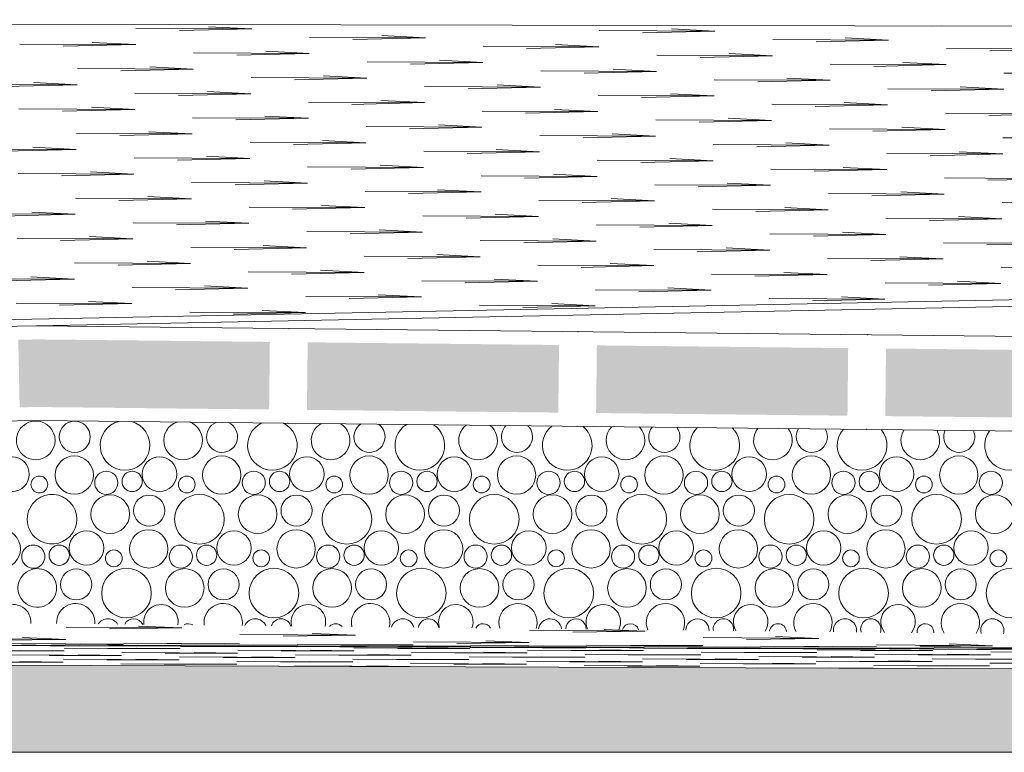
# Model space of a CAD drawing. Header units: millimetres. Extents: x -94601 to -15166, y -300 to 6935.
# Tile 3 of 97: x -92880 to -92151, y -300 to 242. Entities that reach past the tile are written whole.
import ezdxf

# ---------------------------------------------------------------- set-up
doc = ezdxf.new("R2010")
doc.units = ezdxf.units.MM
doc.header["$MEASUREMENT"] = 0
for name, color, linetype in [('Nouveau_Terrain _ Original.Terrain', 7, 'Continuous'), ('Nouveau_VRD _ Voirie 3d.VRD', 7, 'Continuous'), ('VRD _ Voirie 3d.VRD', 7, 'Continuous')]:
    doc.layers.add(name, color=color, linetype=linetype)

# ---------------------------------------------------------------- blocks, each defined once
blk = doc.blocks.new('*X35')
at = {"layer": 'Nouveau_VRD _ Voirie 3d.VRD', "color": 33, "linetype": 'Continuous', "lineweight": 15, "true_color": 0xf48e54}
for centre, radius in [((-92885.29, -94.24), 12.77), ((-92893.25, -149.49), 14.19)]:
    blk.add_circle(centre, radius, dxfattribs=at)
for centre, radius, start, end in [((-92867.76, -69.23), 14.31, 87.54931, 272.45069), ((-92865.08, -101.86), 6.2, 109.41107, 250.58893), ((-92855.71, -127.56), 18.36, 128.49652, 231.50348), ((-92869.54, -155.22), 8.58, 73.76112, 286.23888), ((-92866.64, -178.42), 14.31, 92.00338, 267.99662), ((-92884.18, -203.44), 12.77, 354.55949, 187.73203)]:
    blk.add_arc(centre, radius, start, end, dxfattribs=at)
blk = doc.blocks.new('*X36')
at = {"layer": 'Nouveau_VRD _ Voirie 3d.VRD', "linetype": 'Continuous', "lineweight": 15, "true_color": 0xb5b5b5}
blk.add_hatch(color=253, dxfattribs=at).paths.add_polyline_path([(-92880.67, 5.21), (-92879.67, -44.78), (-92867.14, -44.53), (-92867.14, 5.48)])
blk = doc.blocks.new('Élément de coupe_34')
at = {"layer": 'Nouveau_VRD _ Voirie 3d.VRD', "color": 7, "linetype": 'Continuous', "lineweight": 15}
for p, q in [((-92867.14, 15.48), (-94600.15, -19.18)), ((-92867.14, -54.53), (-94600.15, -89.19))]:
    blk.add_line(p, q, dxfattribs=at)
at = {"layer": 'Nouveau_VRD _ Voirie 3d.VRD', "lineweight": 0}
for name in ['*X36', '*X35']:
    blk.add_blockref(name, (0, 0), dxfattribs=at)
blk = doc.blocks.new('*X48')
at = {"layer": 'Nouveau_VRD _ Voirie 3d.VRD', "color": 33, "linetype": 'Continuous', "lineweight": 15, "true_color": 0xf48e54}
for centre, radius in [((-92838.94, -66.58), 11.51), ((-92839.25, -94.89), 14.19), ((-92776.18, -94.24), 12.77), ((-92730.14, -94.89), 14.19), ((-92667.07, -94.24), 12.77), ((-92621.03, -94.89), 14.19), ((-92557.96, -94.24), 12.77), ((-92511.91, -94.89), 14.19), ((-92448.84, -94.24), 12.77), ((-92402.8, -94.89), 14.19), ((-92339.73, -94.24), 12.77), ((-92293.69, -94.89), 14.19), ((-92230.62, -94.24), 12.77), ((-92184.58, -94.89), 14.19), ((-92815.54, -100.62), 8.58), ((-92796.39, -99.56), 7.52), ((-92706.43, -100.62), 8.58), ((-92687.28, -99.56), 7.52), ((-92597.32, -100.62), 8.58), ((-92578.17, -99.56), 7.52), ((-92488.2, -100.62), 8.58), ((-92469.06, -99.56), 7.52), ((-92379.09, -100.62), 8.58), ((-92359.94, -99.56), 7.52), ((-92269.98, -100.62), 8.58), ((-92250.83, -99.56), 7.52), ((-92160.87, -100.62), 8.58), ((-92755.97, -101.86), 6.2), ((-92646.86, -101.86), 6.2), ((-92537.74, -101.86), 6.2), ((-92428.63, -101.86), 6.2), ((-92319.52, -101.86), 6.2), ((-92210.41, -101.86), 6.2), ((-92746.6, -127.56), 18.36), ((-92637.49, -127.56), 18.36), ((-92528.38, -127.56), 18.36), ((-92419.26, -127.56), 18.36), ((-92310.15, -127.56), 18.36), ((-92201.04, -127.56), 18.36), ((-92812.64, -123.82), 14.31), ((-92783.83, -121.18), 11.51), ((-92703.53, -123.82), 14.31), ((-92674.72, -121.18), 11.51), ((-92594.42, -123.82), 14.31), ((-92565.61, -121.18), 11.51), ((-92485.31, -123.82), 14.31), ((-92456.5, -121.18), 11.51), ((-92376.19, -123.82), 14.31), ((-92347.38, -121.18), 11.51), ((-92267.08, -123.82), 14.31), ((-92238.27, -121.18), 11.51), ((-92157.97, -123.82), 14.31), ((-92830.18, -148.84), 12.77), ((-92784.14, -149.49), 14.19), ((-92721.07, -148.84), 12.77), ((-92675.03, -149.49), 14.19), ((-92611.96, -148.84), 12.77), ((-92565.91, -149.49), 14.19), ((-92502.84, -148.84), 12.77), ((-92456.8, -149.49), 14.19), ((-92393.73, -148.84), 12.77), ((-92347.69, -149.49), 14.19), ((-92284.62, -148.84), 12.77), ((-92238.58, -149.49), 14.19), ((-92175.51, -148.84), 12.77), ((-92850.39, -154.16), 7.52), ((-92809.97, -156.46), 6.2), ((-92760.43, -155.22), 8.58), ((-92741.28, -154.16), 7.52), ((-92700.86, -156.46), 6.2), ((-92651.32, -155.22), 8.58), ((-92632.17, -154.16), 7.52), ((-92591.74, -156.46), 6.2), ((-92542.2, -155.22), 8.58), ((-92523.06, -154.16), 7.52), ((-92482.63, -156.46), 6.2), ((-92433.09, -155.22), 8.58), ((-92413.94, -154.16), 7.52), ((-92373.52, -156.46), 6.2), ((-92323.98, -155.22), 8.58), ((-92304.83, -154.16), 7.52), ((-92264.41, -156.46), 6.2), ((-92214.87, -155.22), 8.58), ((-92195.72, -154.16), 7.52), ((-92155.3, -156.46), 6.2), ((-92837.83, -175.78), 11.51), ((-92800.6, -182.16), 18.36), ((-92757.53, -178.42), 14.31), ((-92728.72, -175.78), 11.51), ((-92691.49, -182.16), 18.36), ((-92648.42, -178.42), 14.31), ((-92619.61, -175.78), 11.51), ((-92582.38, -182.16), 18.36), ((-92539.31, -178.42), 14.31), ((-92510.5, -175.78), 11.51), ((-92473.26, -182.16), 18.36), ((-92430.19, -178.42), 14.31), ((-92401.38, -175.78), 11.51), ((-92364.15, -182.16), 18.36), ((-92321.08, -178.42), 14.31), ((-92292.27, -175.78), 11.51), ((-92255.04, -182.16), 18.36), ((-92211.97, -178.42), 14.31), ((-92183.16, -175.78), 11.51), ((-92145.93, -182.16), 18.36)]:
    blk.add_circle(centre, radius, dxfattribs=at)
for centre, radius, start, end in [((-92867.76, -69.23), 14.31, 272.45089, 87.54911), ((-92801.71, -72.96), 18.36, 104.47811, 74.29365), ((-92758.64, -69.23), 14.31, 108.38974, 70.38202), ((-92729.83, -66.58), 11.51, 112.56704, 66.20472), ((-92692.6, -72.96), 18.36, 114.98708, 63.78467), ((-92649.53, -69.23), 14.31, 119.64202, 59.12973), ((-92620.72, -66.58), 11.51, 124.53778, 54.23397), ((-92583.49, -72.96), 18.36, 122.44177, 56.32999), ((-92540.42, -69.23), 14.31, 127.93572, 50.83604), ((-92511.61, -66.58), 11.51, 133.66131, 45.11045), ((-92474.38, -72.96), 18.36, 128.63028, 50.14147), ((-92431.31, -69.23), 14.31, 134.93069, 43.84106), ((-92402.5, -66.58), 11.51, 141.48075, 37.291), ((-92365.26, -72.96), 18.36, 134.08829, 44.68347), ((-92322.19, -69.23), 14.31, 141.16928, 37.60247), ((-92293.38, -66.58), 11.51, 148.54074, 30.23102), ((-92256.15, -72.96), 18.36, 139.06367, 39.70809), ((-92213.08, -69.23), 14.31, 146.91161, 31.86015), ((-92184.27, -66.58), 11.51, 155.11299, 23.65877), ((-92147.04, -72.96), 18.36, 143.69578, 35.07598), ((-92865.08, -101.86), 6.2, 250.58943, 109.41057), ((-92855.71, -127.56), 18.36, 231.50368, 128.49632), ((-92869.54, -155.22), 8.58, 286.23923, 73.76077), ((-92866.64, -178.42), 14.31, 267.99682, 92.00318), ((-92838.14, -204.09), 14.19, 356.21822, 182.55353), ((-92775.07, -203.44), 12.77, 349.86943, 188.90233), ((-92729.03, -204.09), 14.19, 351.47349, 187.29827), ((-92665.96, -203.44), 12.77, 344.49704, 194.27472), ((-92619.91, -204.09), 14.19, 346.67334, 192.09842), ((-92556.84, -203.44), 12.77, 338.98672, 199.78504), ((-92510.8, -204.09), 14.19, 341.78043, 196.99133), ((-92447.73, -203.44), 12.77, 333.27102, 205.50074), ((-92401.69, -204.09), 14.19, 336.75074, 202.02102), ((-92338.62, -203.44), 12.77, 327.25968, 211.51207), ((-92292.58, -204.09), 14.19, 331.52914, 207.24261), ((-92229.51, -203.44), 12.77, 320.82106, 217.95069), ((-92183.46, -204.09), 14.19, 326.04196, 212.72979), ((-92814.43, -209.82), 8.58, 32.56605, 146.20571), ((-92795.28, -208.76), 7.52, 26.46951, 152.30225), ((-92705.32, -209.82), 8.58, 23.64815, 155.1236), ((-92686.17, -208.76), 7.52, 16.83248, 161.93928), ((-92596.2, -209.82), 8.58, 15.32136, 163.4504), ((-92577.06, -208.76), 7.52, 7.68512, 171.08664), ((-92487.09, -209.82), 8.58, 7.3293, 171.44245), ((-92467.94, -208.76), 7.52, 358.74813, 180.02363), ((-92377.98, -209.82), 8.58, 359.49106, 179.2807), ((-92358.83, -208.76), 7.52, 349.79543, 188.97632), ((-92268.87, -209.82), 8.58, 351.6548, 187.11695), ((-92249.72, -208.76), 7.52, 340.59724, 198.17452), ((-92159.76, -209.82), 8.58, 343.66905, 195.1027), ((-92754.86, -211.06), 6.2, 58.06153, 120.71023), ((-92645.74, -211.06), 6.2, 41.12181, 137.64995), ((-92536.63, -211.06), 6.2, 27.88588, 150.88587), ((-92427.52, -211.06), 6.2, 16.16119, 162.61057), ((-92318.41, -211.06), 6.2, 5.12964, 173.64212), ((-92209.3, -211.06), 6.2, 354.31087, 184.46089)]:
    blk.add_arc(centre, radius, start, end, dxfattribs=at)
blk = doc.blocks.new('*X49')
at = {"layer": 'Nouveau_VRD _ Voirie 3d.VRD', "linetype": 'Continuous', "lineweight": 15, "true_color": 0xb5b5b5}
for points in [[(-92694.49, 3.63), (-92867.14, 5.48), (-92867.14, -44.53), (-92695.03, -46.37)], [(-92481.01, -48.67), (-92480.48, 1.34), (-92666.49, 3.33), (-92667.03, -46.67)], [(-92266.99, -50.96), (-92266.46, -0.96), (-92452.47, 1.04), (-92453.01, -48.97)], [(-92052.98, -53.25), (-92052.44, -3.25), (-92238.46, -1.26), (-92238.99, -51.26)]]:
    blk.add_hatch(color=253, dxfattribs=at).paths.add_polyline_path(points)
at = {"layer": 'Nouveau_VRD _ Voirie 3d.VRD', "color": 253, "linetype": 'Continuous', "lineweight": 15, "true_color": 0xb5b5b5}
for p in [(-92680.39, 13.48), (-92466.37, 11.19), (-92252.35, 8.89), (-92681.14, -56.52), (-92467.12, -58.82), (-92253.1, -61.11)]:
    blk.add_point(p, dxfattribs=at)
blk = doc.blocks.new('Élément de coupe_39')
at = {"layer": 'Nouveau_VRD _ Voirie 3d.VRD', "color": 251, "linetype": 'Continuous', "lineweight": 15, "true_color": 0x6a6a6a}
blk.add_line((-89841.34, 76), (-92867.14, 15.48), dxfattribs=at)
at = {"layer": 'Nouveau_VRD _ Voirie 3d.VRD', "color": 7, "linetype": 'Continuous', "lineweight": 15}
for p, q in [((-92867.14, 15.48), (-87292.26, -44.27)), ((-92867.14, -54.53), (-87292.26, -114.29))]:
    blk.add_line(p, q, dxfattribs=at)
at = {"layer": 'Nouveau_VRD _ Voirie 3d.VRD', "lineweight": 0}
for name in ['*X49', '*X48']:
    blk.add_blockref(name, (0, 0), dxfattribs=at)
blk = doc.blocks.new('Élément de coupe_45')
at = {"layer": 'VRD _ Voirie 3d.VRD', "color": 251, "linetype": 'Continuous', "lineweight": 15, "true_color": 0x6a6a6a}
blk.add_line((-94600.15, -14.18), (-89841.35, 81), dxfattribs=at)
blk = doc.blocks.new('Élément de coupe_152')
at = {"layer": 'Nouveau_Terrain _ Original.Terrain', "linetype": 'Continuous', "lineweight": 15, "true_color": 0xf48e54}
h = blk.add_hatch(dxfattribs=at)
h.set_pattern_fill('Terre', color=33, style=0, pattern_type=2)
h.set_pattern_definition([(45, (0, 0), (-137.8858, 137.8858), []), (45, (-45.96, 45.96), (-275.7716, 275.7716), []), (45, (-91.92, 91.92), (-275.7716, 275.7716), []), (135, (-137.886, 137.886), (45.96194, 45.96194), [195, -195])])
h.paths.add_polyline_path([(-75298, -300), (-94600.15, -229.23), (-94600.15, -300)])
at = {"layer": 'Nouveau_Terrain _ Original.Terrain', "color": 7, "linetype": 'Continuous', "lineweight": 15}
for p, q in [((-88872.85, 231.02), (-94600.15, 242.02)), ((-94600.15, -229.23), (-75298, -300)), ((-75298, -300), (-94600.15, -300))]:
    blk.add_line(p, q, dxfattribs=at)
at = {"layer": 'Nouveau_Terrain _ Original.Terrain', "color": 114, "linetype": 'Continuous', "lineweight": 15, "true_color": 0x00ad56}
for p, q in [((-92707.89, 235.16), (-92793.6, 235.57)), ((-92707.89, 235.16), (-92761.48, 233.92)), ((-92707.89, 235.16), (-92740.01, 236.81)), ((-92365.05, 233.52), (-92450.76, 233.93)), ((-92365.05, 233.52), (-92418.64, 232.28)), ((-92365.05, 233.52), (-92397.17, 235.17)), ((-92197.48, 237.4), (-92204.28, 237.25)), ((-92579.41, 228.56), (-92665.12, 228.97)), ((-92579.41, 228.56), (-92633, 227.32)), ((-92579.41, 228.56), (-92611.53, 230.21)), ((-92236.57, 226.92), (-92322.28, 227.33)), ((-92236.57, 226.92), (-92290.16, 225.68)), ((-92236.57, 226.92), (-92268.69, 228.57)), ((-92793.78, 223.59), (-92879.49, 224)), ((-92793.78, 223.59), (-92847.37, 222.35)), ((-92793.78, 223.59), (-92825.9, 225.24)), ((-92665.3, 216.99), (-92697.42, 218.64)), ((-92450.93, 221.95), (-92536.64, 222.36)), ((-92450.93, 221.95), (-92504.52, 220.71)), ((-92450.93, 221.95), (-92483.05, 223.61)), ((-92108.09, 220.32), (-92193.8, 220.73)), ((-92108.09, 220.32), (-92161.68, 219.08)), ((-92665.3, 216.99), (-92751.01, 217.4)), ((-92665.3, 216.99), (-92718.89, 215.75)), ((-92536.82, 210.39), (-92568.94, 212.04)), ((-92322.45, 215.35), (-92408.17, 215.76)), ((-92322.45, 215.35), (-92376.05, 214.11)), ((-92322.45, 215.35), (-92354.57, 217)), ((-92751.18, 205.42), (-92836.89, 205.83)), ((-92751.18, 205.42), (-92804.77, 204.18)), ((-92751.18, 205.42), (-92783.3, 207.07)), ((-92536.82, 210.39), (-92622.53, 210.8)), ((-92536.82, 210.39), (-92590.41, 209.14)), ((-92408.34, 203.78), (-92494.05, 204.19)), ((-92408.34, 203.78), (-92440.46, 205.43)), ((-92193.98, 208.75), (-92279.69, 209.16)), ((-92193.98, 208.75), (-92247.57, 207.51)), ((-92193.98, 208.75), (-92226.1, 210.4)), ((-92622.7, 198.82), (-92708.41, 199.23)), ((-92622.7, 198.82), (-92676.29, 197.58)), ((-92622.7, 198.82), (-92654.82, 200.47)), ((-92408.34, 203.78), (-92461.93, 202.54)), ((-92279.86, 197.18), (-92365.57, 197.59)), ((-92279.86, 197.18), (-92333.45, 195.94)), ((-92279.86, 197.18), (-92311.98, 198.83)), ((-92065.5, 202.14), (-92151.21, 202.55)), ((-92837.07, 193.85), (-92922.78, 194.26)), ((-92837.07, 193.85), (-92890.66, 192.61)), ((-92837.07, 193.85), (-92869.19, 195.5)), ((-92494.22, 192.21), (-92579.93, 192.62)), ((-92494.22, 192.21), (-92547.81, 190.97)), ((-92494.22, 192.21), (-92526.34, 193.86)), ((-92151.38, 190.58), (-92237.09, 190.99)), ((-92151.38, 190.58), (-92204.97, 189.33)), ((-92151.38, 190.58), (-92183.5, 192.23)), ((-92708.59, 187.25), (-92794.3, 187.66)), ((-92708.59, 187.25), (-92762.18, 186.01)), ((-92708.59, 187.25), (-92740.71, 188.9)), ((-92580.11, 180.64), (-92612.23, 182.3)), ((-92365.74, 185.61), (-92451.46, 186.02)), ((-92365.74, 185.61), (-92419.34, 184.37)), ((-92365.74, 185.61), (-92397.86, 187.26)), ((-92794.47, 175.68), (-92880.18, 176.09)), ((-92794.47, 175.68), (-92848.06, 174.44)), ((-92794.47, 175.68), (-92826.59, 177.33)), ((-92580.11, 180.64), (-92665.82, 181.05)), ((-92580.11, 180.64), (-92633.7, 179.4)), ((-92451.63, 174.04), (-92483.75, 175.69)), ((-92237.27, 179.01), (-92322.98, 179.42)), ((-92237.27, 179.01), (-92290.86, 177.77)), ((-92237.27, 179.01), (-92269.39, 180.66)), ((-92665.99, 169.08), (-92751.7, 169.49)), ((-92665.99, 169.08), (-92719.58, 167.83)), ((-92665.99, 169.08), (-92698.11, 170.73)), ((-92451.63, 174.04), (-92537.34, 174.45)), ((-92451.63, 174.04), (-92505.22, 172.8)), ((-92323.15, 167.44), (-92408.86, 167.85)), ((-92323.15, 167.44), (-92355.27, 169.09)), ((-92108.79, 172.4), (-92194.5, 172.81)), ((-92108.79, 172.4), (-92162.38, 171.16)), ((-92537.51, 162.47), (-92623.22, 162.88)), ((-92537.51, 162.47), (-92591.1, 161.23)), ((-92537.51, 162.47), (-92569.63, 164.12)), ((-92323.15, 167.44), (-92376.74, 166.2)), ((-92194.67, 160.83), (-92280.38, 161.24)), ((-92194.67, 160.83), (-92248.26, 159.59)), ((-92194.67, 160.83), (-92226.79, 162.49)), ((-92751.88, 157.51), (-92837.59, 157.92)), ((-92751.88, 157.51), (-92805.47, 156.27)), ((-92751.88, 157.51), (-92784, 159.16)), ((-92409.03, 155.87), (-92494.75, 156.28)), ((-92409.03, 155.87), (-92462.63, 154.63)), ((-92409.03, 155.87), (-92441.15, 157.52)), ((-92066.19, 154.23), (-92151.9, 154.64)), ((-92837.76, 145.94), (-92923.47, 146.35)), ((-92837.76, 145.94), (-92891.35, 144.7)), ((-92837.76, 145.94), (-92869.88, 147.59)), ((-92623.4, 150.9), (-92709.11, 151.31)), ((-92623.4, 150.9), (-92676.99, 149.66)), ((-92623.4, 150.9), (-92655.52, 152.55)), ((-92494.92, 144.3), (-92527.04, 145.95)), ((-92280.56, 149.27), (-92366.27, 149.68)), ((-92280.56, 149.27), (-92334.15, 148.02)), ((-92280.56, 149.27), (-92312.67, 150.92)), ((-92709.28, 139.34), (-92794.99, 139.74)), ((-92709.28, 139.34), (-92762.87, 138.09)), ((-92709.28, 139.34), (-92741.4, 140.99)), ((-92494.92, 144.3), (-92580.63, 144.71)), ((-92494.92, 144.3), (-92548.51, 143.06)), ((-92366.44, 137.7), (-92398.56, 139.35)), ((-92152.08, 142.66), (-92237.79, 143.07)), ((-92152.08, 142.66), (-92205.67, 141.42)), ((-92152.08, 142.66), (-92184.2, 144.31)), ((-92580.8, 132.73), (-92666.51, 133.14)), ((-92580.8, 132.73), (-92634.39, 131.49)), ((-92580.8, 132.73), (-92612.92, 134.38)), ((-92366.44, 137.7), (-92452.15, 138.11)), ((-92366.44, 137.7), (-92420.03, 136.46)), ((-92237.96, 131.09), (-92323.67, 131.5)), ((-92237.96, 131.09), (-92270.08, 132.74)), ((-92795.17, 127.77), (-92880.88, 128.18)), ((-92795.17, 127.77), (-92848.76, 126.53)), ((-92795.17, 127.77), (-92827.29, 129.42)), ((-92452.32, 126.13), (-92538.03, 126.54)), ((-92452.32, 126.13), (-92505.92, 124.89)), ((-92452.32, 126.13), (-92484.44, 127.78)), ((-92237.96, 131.09), (-92291.55, 129.85)), ((-92109.48, 124.49), (-92195.19, 124.9)), ((-92109.48, 124.49), (-92163.07, 123.25)), ((-92666.69, 121.16), (-92752.4, 121.57)), ((-92666.69, 121.16), (-92720.28, 119.92)), ((-92666.69, 121.16), (-92698.81, 122.81)), ((-92323.85, 119.53), (-92409.56, 119.93)), ((-92323.85, 119.53), (-92377.44, 118.28)), ((-92323.85, 119.53), (-92355.96, 121.18)), ((-92752.57, 109.59), (-92838.28, 110)), ((-92752.57, 109.59), (-92806.16, 108.35)), ((-92752.57, 109.59), (-92784.69, 111.25)), ((-92538.21, 114.56), (-92623.92, 114.97)), ((-92538.21, 114.56), (-92591.8, 113.32)), ((-92538.21, 114.56), (-92570.33, 116.21)), ((-92409.73, 107.96), (-92441.85, 109.61)), ((-92195.37, 112.92), (-92281.08, 113.33)), ((-92195.37, 112.92), (-92248.96, 111.68)), ((-92195.37, 112.92), (-92227.49, 114.57)), ((-92624.09, 102.99), (-92709.8, 103.4)), ((-92624.09, 102.99), (-92677.68, 101.75)), ((-92624.09, 102.99), (-92656.21, 104.64)), ((-92409.73, 107.96), (-92495.44, 108.37)), ((-92409.73, 107.96), (-92463.32, 106.72)), ((-92281.25, 101.35), (-92313.37, 103)), ((-92066.89, 106.32), (-92152.6, 106.73)), ((-92838.46, 98.03), (-92924.17, 98.43)), ((-92838.46, 98.03), (-92892.05, 96.78)), ((-92838.46, 98.03), (-92870.58, 99.68)), ((-92495.61, 96.39), (-92581.32, 96.8)), ((-92495.61, 96.39), (-92549.21, 95.15)), ((-92495.61, 96.39), (-92527.73, 98.04)), ((-92281.25, 101.35), (-92366.96, 101.76)), ((-92281.25, 101.35), (-92334.84, 100.11)), ((-92152.77, 94.75), (-92238.48, 95.16)), ((-92152.77, 94.75), (-92206.36, 93.51)), ((-92152.77, 94.75), (-92184.89, 96.4)), ((-92709.98, 91.42), (-92795.69, 91.83)), ((-92709.98, 91.42), (-92763.57, 90.18)), ((-92709.98, 91.42), (-92742.1, 93.07)), ((-92367.13, 89.78), (-92452.85, 90.19)), ((-92367.13, 89.78), (-92420.73, 88.54)), ((-92367.13, 89.78), (-92399.25, 91.44)), ((-92795.86, 79.85), (-92881.57, 80.26)), ((-92795.86, 79.85), (-92827.98, 81.5)), ((-92581.5, 84.82), (-92667.21, 85.23)), ((-92581.5, 84.82), (-92635.09, 83.58)), ((-92581.5, 84.82), (-92613.62, 86.47)), ((-92238.66, 83.18), (-92324.37, 83.59)), ((-92238.66, 83.18), (-92292.25, 81.94)), ((-92238.66, 83.18), (-92270.78, 84.83)), ((-92795.86, 79.85), (-92849.45, 78.61)), ((-92667.38, 73.25), (-92753.09, 73.66)), ((-92667.38, 73.25), (-92720.97, 72.01)), ((-92667.38, 73.25), (-92699.5, 74.9)), ((-92453.02, 78.22), (-92538.73, 78.62)), ((-92453.02, 78.22), (-92506.61, 76.97)), ((-92453.02, 78.22), (-92485.14, 79.87)), ((-92324.54, 71.61), (-92356.66, 73.26)), ((-92110.18, 76.58), (-92195.89, 76.99)), ((-92110.18, 76.58), (-92163.77, 75.34)), ((-92538.9, 66.65), (-92624.61, 67.06)), ((-92538.9, 66.65), (-92592.49, 65.41)), ((-92538.9, 66.65), (-92571.02, 68.3)), ((-92324.54, 71.61), (-92410.25, 72.02)), ((-92324.54, 71.61), (-92378.13, 70.37)), ((-92196.06, 65.01), (-92228.18, 66.66)), ((-92753.27, 61.68), (-92838.98, 62.09)), ((-92753.27, 61.68), (-92806.86, 60.44)), ((-92753.27, 61.68), (-92785.39, 63.33)), ((-92410.42, 60.04), (-92496.14, 60.45)), ((-92410.42, 60.04), (-92464.02, 58.8)), ((-92410.42, 60.04), (-92442.54, 61.69)), ((-92196.06, 65.01), (-92281.77, 65.42)), ((-92196.06, 65.01), (-92249.65, 63.77)), ((-92067.58, 58.41), (-92153.29, 58.81)), ((-92839.15, 50.11), (-92871.27, 51.76)), ((-92624.79, 55.08), (-92710.5, 55.49)), ((-92624.79, 55.08), (-92678.38, 53.84)), ((-92624.79, 55.08), (-92656.91, 56.73)), ((-92281.95, 53.44), (-92367.66, 53.85)), ((-92281.95, 53.44), (-92335.54, 52.2)), ((-92281.95, 53.44), (-92314.07, 55.09)), ((-92839.15, 50.11), (-92924.86, 50.52)), ((-92839.15, 50.11), (-92892.74, 48.87)), ((-92710.67, 43.51), (-92796.38, 43.92)), ((-92710.67, 43.51), (-92742.79, 45.16)), ((-92496.31, 48.47), (-92582.02, 48.88)), ((-92496.31, 48.47), (-92549.9, 47.23)), ((-92496.31, 48.47), (-92528.43, 50.13)), ((-92153.47, 46.84), (-92239.18, 47.25)), ((-92153.47, 46.84), (-92207.06, 45.6)), ((-92153.47, 46.84), (-92185.59, 48.49)), ((-92710.67, 43.51), (-92764.26, 42.27)), ((-92582.19, 36.91), (-92667.9, 37.32)), ((-92582.19, 36.91), (-92635.78, 35.66)), ((-92582.19, 36.91), (-92614.31, 38.56)), ((-92367.83, 41.87), (-92453.54, 42.28)), ((-92367.83, 41.87), (-92421.42, 40.63)), ((-92367.83, 41.87), (-92399.95, 43.52)), ((-92239.35, 35.27), (-92271.47, 36.92)), ((-92796.56, 31.94), (-92882.27, 32.35)), ((-92796.56, 31.94), (-92850.15, 30.7)), ((-92796.56, 31.94), (-92828.68, 33.59)), ((-92453.71, 30.3), (-92539.43, 30.71)), ((-92453.71, 30.3), (-92507.31, 29.06)), ((-92453.71, 30.3), (-92485.83, 31.95)), ((-92239.35, 35.27), (-92325.06, 35.68)), ((-92239.35, 35.27), (-92292.94, 34.03)), ((-92668.08, 25.34), (-92753.79, 25.75)), ((-92668.08, 25.34), (-92721.67, 24.1)), ((-92668.08, 25.34), (-92700.2, 26.99)), ((-92759.52, -207.96), (-92845.24, -207.37)), ((-92759.52, -207.96), (-92845.24, -207.37)), ((-92759.52, -207.96), (-92813.12, -208.72)), ((-92759.52, -207.96), (-92813.12, -208.72)), ((-92759.52, -207.96), (-92791.64, -206.6)), ((-92759.52, -207.96), (-92791.64, -206.6)), ((-92416.68, -210.34), (-92502.39, -209.75)), ((-92416.68, -210.34), (-92502.39, -209.75)), ((-92416.68, -210.34), (-92470.27, -211.11)), ((-92416.68, -210.34), (-92470.27, -211.11)), ((-92416.68, -210.34), (-92446.95, -209.06)), ((-92416.68, -210.34), (-92446.95, -209.06)), ((-92845.41, -216.44), (-92931.12, -215.84)), ((-92845.41, -216.44), (-92931.12, -215.84)), ((-92845.41, -216.44), (-92899, -217.2)), ((-92845.41, -216.44), (-92899, -217.2)), ((-92845.41, -216.44), (-92877.53, -215.08)), ((-92845.41, -216.44), (-92877.53, -215.08)), ((-92631.05, -213.39), (-92716.76, -212.8)), ((-92631.05, -213.39), (-92716.76, -212.8)), ((-92631.05, -213.39), (-92684.64, -214.15)), ((-92631.05, -213.39), (-92684.64, -214.15)), ((-92631.05, -213.39), (-92663.17, -212.03)), ((-92631.05, -213.39), (-92663.17, -212.03)), ((-92502.57, -218.82), (-92588.28, -218.23)), ((-92502.57, -218.82), (-92588.28, -218.23)), ((-92502.57, -218.82), (-92534.69, -217.46)), ((-92502.57, -218.82), (-92534.69, -217.46)), ((-92288.2, -215.77), (-92373.91, -215.18)), ((-92288.2, -215.77), (-92373.91, -215.18)), ((-92288.2, -215.77), (-92341.79, -216.54)), ((-92288.2, -215.77), (-92341.79, -216.54)), ((-92288.2, -215.77), (-92320.32, -214.42)), ((-92288.2, -215.77), (-92320.32, -214.42)), ((-92846.8, -224.99), (-92932.51, -224.63)), ((-92846.8, -224.99), (-92932.51, -224.63)), ((-92846.1, -220.89), (-92931.82, -220.55)), ((-92846.1, -220.89), (-92931.82, -220.55)), ((-92846.8, -224.99), (-92900.39, -225.02)), ((-92846.8, -224.99), (-92900.39, -225.02)), ((-92846.1, -220.89), (-92899.7, -220.71)), ((-92846.1, -220.89), (-92899.7, -220.71)), ((-92803.51, -221.39), (-92889.22, -221.05)), ((-92803.51, -221.39), (-92889.22, -221.05)), ((-92802.81, -219.97), (-92888.53, -219.62)), ((-92802.81, -219.97), (-92888.53, -219.62)), ((-92846.8, -224.99), (-92878.92, -224.59)), ((-92846.8, -224.99), (-92878.92, -224.59)), ((-92867.54, -220.79), (-92878.22, -220.73)), ((-92867.54, -220.79), (-92878.22, -220.73)), ((-92846.1, -220.89), (-92867.59, -220.79)), ((-92846.1, -220.89), (-92867.59, -220.79)), ((-92803.51, -221.39), (-92857.1, -221.19)), ((-92803.51, -221.39), (-92857.1, -221.19)), ((-92802.81, -219.97), (-92856.41, -219.82)), ((-92802.81, -219.97), (-92856.41, -219.82)), ((-92760.92, -223.27), (-92846.63, -222.92)), ((-92760.92, -223.27), (-92846.63, -222.92)), ((-92760.22, -220.88), (-92845.93, -220.53)), ((-92760.22, -220.88), (-92845.93, -220.53)), ((-92803.51, -221.39), (-92835.63, -221.25)), ((-92803.51, -221.39), (-92835.63, -221.25)), ((-92815.14, -219.9), (-92834.93, -219.76)), ((-92815.14, -219.9), (-92834.93, -219.76)), ((-92802.81, -219.97), (-92815.14, -219.9)), ((-92802.81, -219.97), (-92815.14, -219.9)), ((-92760.92, -223.27), (-92814.51, -223.31)), ((-92760.92, -223.27), (-92814.51, -223.31)), ((-92760.22, -220.88), (-92813.81, -220.71)), ((-92760.22, -220.88), (-92813.81, -220.71)), ((-92717.63, -221.54), (-92803.34, -221.19)), ((-92717.63, -221.54), (-92803.34, -221.19)), ((-92716.93, -219.64), (-92802.64, -219.29)), ((-92716.93, -219.64), (-92802.64, -219.29)), ((-92760.92, -223.27), (-92793.04, -222.88)), ((-92760.92, -223.27), (-92793.04, -222.88)), ((-92760.22, -220.88), (-92792.34, -220.7)), ((-92760.22, -220.88), (-92792.34, -220.7)), ((-92717.63, -221.54), (-92771.22, -221.35)), ((-92717.63, -221.54), (-92771.22, -221.35)), ((-92716.93, -219.64), (-92770.52, -219.51)), ((-92716.93, -219.64), (-92770.52, -219.51)), ((-92675.03, -221.97), (-92760.74, -221.63)), ((-92675.03, -221.97), (-92760.74, -221.63)), ((-92674.34, -220.76), (-92760.05, -220.41)), ((-92674.34, -220.76), (-92760.05, -220.41)), ((-92717.63, -221.54), (-92749.75, -221.38)), ((-92717.63, -221.54), (-92749.75, -221.38)), ((-92716.93, -219.64), (-92749.05, -219.42)), ((-92716.93, -219.64), (-92749.05, -219.42)), ((-92675.03, -221.97), (-92728.62, -221.77)), ((-92675.03, -221.97), (-92728.62, -221.77)), ((-92674.34, -220.76), (-92727.93, -220.6)), ((-92674.34, -220.76), (-92727.93, -220.6)), ((-92632.44, -224.84), (-92718.15, -224.49)), ((-92632.44, -224.84), (-92718.15, -224.49)), ((-92631.74, -221.59), (-92717.45, -221.24)), ((-92631.74, -221.59), (-92717.45, -221.24)), ((-92675.03, -221.97), (-92707.15, -221.83)), ((-92675.03, -221.97), (-92707.15, -221.83)), ((-92674.34, -220.76), (-92706.46, -220.56)), ((-92674.34, -220.76), (-92706.46, -220.56)), ((-92632.44, -224.84), (-92686.03, -224.88)), ((-92632.44, -224.84), (-92686.03, -224.88)), ((-92631.74, -221.59), (-92685.33, -221.42)), ((-92631.74, -221.59), (-92685.33, -221.42)), ((-92589.15, -222.18), (-92674.86, -221.83)), ((-92589.15, -222.18), (-92674.86, -221.83)), ((-92588.45, -220.52), (-92674.16, -220.17)), ((-92588.45, -220.52), (-92674.16, -220.17)), ((-92632.44, -224.84), (-92664.56, -224.45)), ((-92632.44, -224.84), (-92664.56, -224.45)), ((-92631.74, -221.59), (-92663.86, -221.41)), ((-92631.74, -221.59), (-92663.86, -221.41)), ((-92622.9, -222.06), (-92642.74, -221.99)), ((-92622.9, -222.06), (-92642.74, -221.99)), ((-92588.45, -220.52), (-92642.04, -220.39)), ((-92588.45, -220.52), (-92642.04, -220.39)), ((-92546.55, -223.13), (-92632.26, -222.77)), ((-92546.55, -223.13), (-92632.26, -222.77)), ((-92545.86, -221.54), (-92631.57, -221.19)), ((-92545.86, -221.54), (-92631.57, -221.19)), ((-92589.15, -222.18), (-92622.57, -222.06)), ((-92589.15, -222.18), (-92622.57, -222.06)), ((-92589.15, -222.18), (-92621.27, -222.02)), ((-92589.15, -222.18), (-92621.27, -222.02)), ((-92588.45, -220.52), (-92620.57, -220.3)), ((-92588.45, -220.52), (-92620.57, -220.3)), ((-92546.55, -223.13), (-92600.14, -223.16)), ((-92546.55, -223.13), (-92600.14, -223.16)), ((-92545.86, -221.54), (-92599.45, -221.39)), ((-92545.86, -221.54), (-92599.45, -221.39)), ((-92503.26, -222.28), (-92588.97, -221.93)), ((-92503.26, -222.28), (-92588.97, -221.93)), ((-92546.55, -223.13), (-92578.67, -222.74)), ((-92546.55, -223.13), (-92578.67, -222.74)), ((-92545.86, -221.54), (-92577.98, -221.35)), ((-92545.86, -221.54), (-92577.98, -221.35)), ((-92503.26, -222.28), (-92556.85, -222.09)), ((-92503.26, -222.28), (-92556.85, -222.09)), ((-92502.57, -218.82), (-92556.16, -219.58)), ((-92502.57, -218.82), (-92556.16, -219.58)), ((-92460.67, -222.77), (-92546.38, -222.42)), ((-92460.67, -222.77), (-92546.38, -222.42)), ((-92459.97, -221.37), (-92545.68, -221.02)), ((-92459.97, -221.37), (-92545.68, -221.02)), ((-92503.26, -222.28), (-92535.38, -222.11)), ((-92503.26, -222.28), (-92535.38, -222.11)), ((-92460.67, -222.77), (-92514.26, -222.57)), ((-92460.67, -222.77), (-92514.26, -222.57)), ((-92459.97, -221.37), (-92513.56, -221.22)), ((-92459.97, -221.37), (-92513.56, -221.22)), ((-92418.07, -224.7), (-92503.78, -224.34)), ((-92418.07, -224.7), (-92503.78, -224.34)), ((-92417.38, -222.27), (-92503.09, -221.92)), ((-92417.38, -222.27), (-92503.09, -221.92)), ((-92460.67, -222.77), (-92492.79, -222.62)), ((-92460.67, -222.77), (-92492.79, -222.62)), ((-92459.97, -221.37), (-92492.09, -221.18)), ((-92459.97, -221.37), (-92492.09, -221.18)), ((-92418.07, -224.7), (-92471.66, -224.73)), ((-92418.07, -224.7), (-92471.66, -224.73)), ((-92417.38, -222.27), (-92470.97, -222.1)), ((-92417.38, -222.27), (-92470.97, -222.1)), ((-92374.78, -222.92), (-92460.49, -222.57)), ((-92374.78, -222.92), (-92460.49, -222.57)), ((-92374.09, -221.06), (-92459.8, -220.71)), ((-92374.09, -221.06), (-92459.8, -220.71)), ((-92418.07, -224.7), (-92450.19, -224.31)), ((-92418.07, -224.7), (-92450.19, -224.31)), ((-92417.38, -222.27), (-92449.5, -222.09)), ((-92417.38, -222.27), (-92449.5, -222.09)), ((-92374.78, -222.92), (-92428.37, -222.73)), ((-92374.78, -222.92), (-92428.37, -222.73)), ((-92374.09, -221.06), (-92427.68, -220.93)), ((-92374.09, -221.06), (-92427.68, -220.93)), ((-92332.19, -223.35), (-92417.9, -223)), ((-92332.19, -223.35), (-92417.9, -223)), ((-92331.49, -222.16), (-92417.2, -221.81)), ((-92331.49, -222.16), (-92417.2, -221.81)), ((-92374.78, -222.92), (-92406.9, -222.76)), ((-92374.78, -222.92), (-92406.9, -222.76)), ((-92374.09, -221.06), (-92406.21, -220.84)), ((-92374.09, -221.06), (-92406.21, -220.84)), ((-92332.19, -223.35), (-92385.78, -223.15)), ((-92332.19, -223.35), (-92385.78, -223.15)), ((-92331.49, -222.16), (-92385.08, -222)), ((-92331.49, -222.16), (-92385.08, -222)), ((-92288.9, -222.97), (-92374.61, -222.63)), ((-92288.9, -222.97), (-92374.61, -222.63)), ((-92332.19, -223.35), (-92364.31, -223.2)), ((-92332.19, -223.35), (-92364.31, -223.2)), ((-92331.49, -222.16), (-92363.61, -221.96)), ((-92331.49, -222.16), (-92363.61, -221.96)), ((-92319.23, -222.88), (-92342.49, -222.8)), ((-92319.23, -222.88), (-92342.49, -222.8)), ((-92246.3, -223.56), (-92332.01, -223.21)), ((-92246.3, -223.56), (-92332.01, -223.21)), ((-92245.61, -221.94), (-92331.32, -221.58)), ((-92245.61, -221.94), (-92331.32, -221.58)), ((-92289.59, -226.27), (-92321.71, -225.88)), ((-92289.59, -226.27), (-92321.71, -225.88)), ((-92288.9, -222.97), (-92321.02, -222.8)), ((-92288.9, -222.97), (-92321.02, -222.8)), ((-92288.9, -222.97), (-92318.56, -222.88)), ((-92288.9, -222.97), (-92318.56, -222.88)), ((-92260.81, -223.51), (-92299.89, -223.36)), ((-92260.81, -223.51), (-92299.89, -223.36)), ((-92245.61, -221.94), (-92299.2, -221.8)), ((-92245.61, -221.94), (-92299.2, -221.8)), ((-92203.71, -224.56), (-92289.42, -224.2)), ((-92203.71, -224.56), (-92289.42, -224.2)), ((-92203.01, -222.94), (-92288.72, -222.59)), ((-92203.01, -222.94), (-92288.72, -222.59)), ((-92246.3, -223.56), (-92278.42, -223.4)), ((-92246.3, -223.56), (-92278.42, -223.4)), ((-92245.61, -221.94), (-92277.73, -221.72)), ((-92245.61, -221.94), (-92277.73, -221.72)), ((-92246.3, -223.56), (-92260.48, -223.51)), ((-92246.3, -223.56), (-92260.48, -223.51)), ((-92203.71, -224.56), (-92257.3, -224.59)), ((-92203.71, -224.56), (-92257.3, -224.59)), ((-92220.81, -222.89), (-92256.6, -222.78)), ((-92220.81, -222.89), (-92256.6, -222.78)), ((-92160.42, -223.66), (-92246.13, -223.31)), ((-92160.42, -223.66), (-92246.13, -223.31)), ((-92159.72, -221.2), (-92245.43, -220.61)), ((-92159.72, -221.2), (-92245.43, -220.61)), ((-92203.71, -224.56), (-92235.83, -224.16)), ((-92203.71, -224.56), (-92235.83, -224.16)), ((-92203.01, -222.94), (-92235.13, -222.75)), ((-92203.01, -222.94), (-92235.13, -222.75)), ((-92203.01, -222.94), (-92220.86, -222.89)), ((-92203.01, -222.94), (-92220.86, -222.89)), ((-92160.42, -223.66), (-92214.01, -223.47)), ((-92160.42, -223.66), (-92214.01, -223.47)), ((-92183.4, -221.54), (-92213.31, -221.46)), ((-92183.4, -221.54), (-92213.31, -221.46)), ((-92117.82, -224.14), (-92203.53, -223.8)), ((-92117.82, -224.14), (-92203.53, -223.8)), ((-92117.13, -222.77), (-92202.84, -222.42)), ((-92117.13, -222.77), (-92202.84, -222.42)), ((-92160.42, -223.66), (-92192.54, -223.5)), ((-92160.42, -223.66), (-92192.54, -223.5)), ((-92159.72, -221.2), (-92191.84, -219.85)), ((-92159.72, -221.2), (-92191.84, -219.85)), ((-92159.72, -221.2), (-92183.35, -221.54)), ((-92159.72, -221.2), (-92183.35, -221.54)), ((-92117.82, -224.14), (-92171.42, -223.95)), ((-92117.82, -224.14), (-92171.42, -223.95)), ((-92117.13, -222.77), (-92170.72, -222.62)), ((-92117.13, -222.77), (-92170.72, -222.62)), ((-92075.23, -226.12), (-92160.94, -225.77)), ((-92075.23, -226.12), (-92160.94, -225.77)), ((-92074.53, -223.66), (-92160.25, -223.31)), ((-92074.53, -223.66), (-92160.25, -223.31)), ((-92847.5, -233.26), (-92933.21, -232.91)), ((-92847.5, -233.26), (-92933.21, -232.91)), ((-92804.21, -228.27), (-92889.92, -227.91)), ((-92804.21, -228.27), (-92889.92, -227.91)), ((-92847.5, -233.26), (-92879.61, -232.87)), ((-92847.5, -233.26), (-92879.61, -232.87)), ((-92804.21, -228.27), (-92857.8, -228.3)), ((-92804.21, -228.27), (-92857.8, -228.3)), ((-92761.61, -231.55), (-92847.32, -231.19)), ((-92761.61, -231.55), (-92847.32, -231.19)), ((-92804.21, -228.27), (-92836.33, -227.88)), ((-92804.21, -228.27), (-92836.33, -227.88)), ((-92761.61, -231.55), (-92815.2, -231.59)), ((-92761.61, -231.55), (-92815.2, -231.59)), ((-92718.32, -226.55), (-92804.03, -226.2)), ((-92718.32, -226.55), (-92804.03, -226.2)), ((-92761.61, -231.55), (-92793.73, -231.16)), ((-92761.61, -231.55), (-92793.73, -231.16)), ((-92718.32, -226.55), (-92771.91, -226.59)), ((-92718.32, -226.55), (-92771.91, -226.59)), ((-92675.73, -229.84), (-92761.44, -229.48)), ((-92675.73, -229.84), (-92761.44, -229.48)), ((-92718.32, -226.55), (-92750.44, -226.16)), ((-92718.32, -226.55), (-92750.44, -226.16)), ((-92675.73, -229.84), (-92729.32, -229.87)), ((-92675.73, -229.84), (-92729.32, -229.87)), ((-92633.13, -233.12), (-92718.84, -232.76)), ((-92633.13, -233.12), (-92718.84, -232.76)), ((-92675.73, -229.84), (-92707.85, -229.45)), ((-92675.73, -229.84), (-92707.85, -229.45)), ((-92633.13, -233.12), (-92686.72, -233.16)), ((-92633.13, -233.12), (-92686.72, -233.16)), ((-92589.84, -228.12), (-92675.55, -227.77)), ((-92589.84, -228.12), (-92675.55, -227.77)), ((-92633.13, -233.12), (-92665.25, -232.73)), ((-92633.13, -233.12), (-92665.25, -232.73)), ((-92589.84, -228.12), (-92643.43, -228.16)), ((-92589.84, -228.12), (-92643.43, -228.16)), ((-92547.25, -231.41), (-92632.96, -231.05)), ((-92547.25, -231.41), (-92632.96, -231.05)), ((-92589.84, -228.12), (-92621.96, -227.73)), ((-92589.84, -228.12), (-92621.96, -227.73)), ((-92547.25, -231.41), (-92600.84, -231.44)), ((-92547.25, -231.41), (-92600.84, -231.44)), ((-92503.96, -226.41), (-92589.67, -226.05)), ((-92503.96, -226.41), (-92589.67, -226.05)), ((-92547.25, -231.41), (-92579.37, -231.01)), ((-92547.25, -231.41), (-92579.37, -231.01)), ((-92503.96, -226.41), (-92557.55, -226.45)), ((-92503.96, -226.41), (-92557.55, -226.45)), ((-92461.36, -229.69), (-92547.07, -229.34)), ((-92461.36, -229.69), (-92547.07, -229.34)), ((-92503.96, -226.41), (-92536.08, -226.02)), ((-92503.96, -226.41), (-92536.08, -226.02)), ((-92461.36, -229.69), (-92514.95, -229.73)), ((-92461.36, -229.69), (-92514.95, -229.73)), ((-92418.77, -232.98), (-92504.48, -232.62)), ((-92418.77, -232.98), (-92504.48, -232.62)), ((-92461.36, -229.69), (-92493.48, -229.3)), ((-92461.36, -229.69), (-92493.48, -229.3)), ((-92418.77, -232.98), (-92472.36, -233.01)), ((-92418.77, -232.98), (-92472.36, -233.01)), ((-92375.48, -227.98), (-92461.19, -227.62)), ((-92375.48, -227.98), (-92461.19, -227.62)), ((-92418.77, -232.98), (-92450.89, -232.58)), ((-92418.77, -232.98), (-92450.89, -232.58)), ((-92375.48, -227.98), (-92429.07, -228.02)), ((-92375.48, -227.98), (-92429.07, -228.02)), ((-92332.88, -231.26), (-92418.59, -230.91)), ((-92332.88, -231.26), (-92418.59, -230.91)), ((-92375.48, -227.98), (-92407.6, -227.59)), ((-92375.48, -227.98), (-92407.6, -227.59)), ((-92332.88, -231.26), (-92386.47, -231.3)), ((-92332.88, -231.26), (-92386.47, -231.3)), ((-92289.59, -226.27), (-92375.3, -225.91)), ((-92289.59, -226.27), (-92375.3, -225.91)), ((-92332.88, -231.26), (-92365, -230.87)), ((-92332.88, -231.26), (-92365, -230.87)), ((-92289.59, -226.27), (-92343.18, -226.3)), ((-92289.59, -226.27), (-92343.18, -226.3)), ((-92247, -229.55), (-92332.71, -229.19)), ((-92247, -229.55), (-92332.71, -229.19)), ((-92247, -229.55), (-92300.59, -229.59)), ((-92247, -229.55), (-92300.59, -229.59)), ((-92204.4, -232.83), (-92290.11, -232.48)), ((-92204.4, -232.83), (-92290.11, -232.48)), ((-92247, -229.55), (-92279.12, -229.16)), ((-92247, -229.55), (-92279.12, -229.16)), ((-92204.4, -232.83), (-92257.99, -232.87)), ((-92204.4, -232.83), (-92257.99, -232.87)), ((-92161.11, -227.84), (-92246.82, -227.48)), ((-92161.11, -227.84), (-92246.82, -227.48)), ((-92204.4, -232.83), (-92236.52, -232.44)), ((-92204.4, -232.83), (-92236.52, -232.44)), ((-92161.11, -227.84), (-92214.71, -227.87)), ((-92161.11, -227.84), (-92214.71, -227.87)), ((-92118.52, -231.12), (-92204.23, -230.76)), ((-92118.52, -231.12), (-92204.23, -230.76)), ((-92161.11, -227.84), (-92193.23, -227.45)), ((-92161.11, -227.84), (-92193.23, -227.45)), ((-92118.52, -231.12), (-92172.11, -231.16)), ((-92118.52, -231.12), (-92172.11, -231.16)), ((-92847.5, -233.26), (-92901.09, -233.3)), ((-92847.5, -233.26), (-92901.09, -233.3)), ((-92719.02, -234.83), (-92804.73, -234.48)), ((-92719.02, -234.83), (-92804.73, -234.48)), ((-92719.02, -234.83), (-92772.61, -234.87)), ((-92719.02, -234.83), (-92772.61, -234.87)), ((-92719.02, -234.83), (-92751.14, -234.44)), ((-92719.02, -234.83), (-92751.14, -234.44)), ((-92590.54, -236.4), (-92676.25, -236.05)), ((-92590.54, -236.4), (-92676.25, -236.05)), ((-92590.54, -236.4), (-92635.44, -236.43)), ((-92590.54, -236.4), (-92622.66, -236.01)), ((-92590.54, -236.4), (-92622.66, -236.01)), ((-92590.54, -236.4), (-92612.04, -236.42)), ((-92504.65, -234.69), (-92590.36, -234.33)), ((-92504.65, -234.69), (-92590.36, -234.33)), ((-92504.65, -234.69), (-92558.24, -234.73)), ((-92504.65, -234.69), (-92558.24, -234.73)), ((-92504.65, -234.69), (-92536.77, -234.3)), ((-92504.65, -234.69), (-92536.77, -234.3)), ((-92376.17, -236.26), (-92461.88, -235.9)), ((-92376.17, -236.26), (-92461.88, -235.9)), ((-92376.17, -236.26), (-92429.76, -236.3)), ((-92376.17, -236.26), (-92429.76, -236.3)), ((-92376.17, -236.26), (-92408.29, -235.87)), ((-92376.17, -236.26), (-92408.29, -235.87)), ((-92290.29, -234.55), (-92376, -234.19)), ((-92290.29, -234.55), (-92376, -234.19)), ((-92290.29, -234.55), (-92343.88, -234.58)), ((-92290.29, -234.55), (-92343.88, -234.58)), ((-92247.69, -237.83), (-92333.4, -237.47)), ((-92290.29, -234.55), (-92322.41, -234.15)), ((-92290.29, -234.55), (-92322.41, -234.15)), ((-92247.69, -237.83), (-92279.81, -237.44)), ((-92255.58, -237.73), (-92279.81, -237.44)), ((-92247.69, -237.83), (-92253.53, -237.83)), ((-92161.81, -236.12), (-92247.52, -235.76)), ((-92161.81, -236.12), (-92247.52, -235.76)), ((-92161.81, -236.12), (-92215.4, -236.15)), ((-92161.81, -236.12), (-92215.4, -236.15)), ((-92161.81, -236.12), (-92193.93, -235.72)), ((-92161.81, -236.12), (-92193.93, -235.72)), ((-92075.92, -234.4), (-92161.64, -234.05)), ((-92075.92, -234.4), (-92161.64, -234.05))]:
    blk.add_line(p, q, dxfattribs=at)

msp = doc.modelspace()

# ---------------------------------------------------------------- block references
at = {"layer": 'Nouveau_Terrain _ Original.Terrain', "lineweight": 0}
msp.add_blockref('Élément de coupe_152', (0, 0), dxfattribs=at)
at = {"layer": 'Nouveau_VRD _ Voirie 3d.VRD', "lineweight": 0}
for name in ['Élément de coupe_39', 'Élément de coupe_34']:
    msp.add_blockref(name, (0, 0), dxfattribs=at)
at = {"layer": 'VRD _ Voirie 3d.VRD', "lineweight": 0}
msp.add_blockref('Élément de coupe_45', (0, 0), dxfattribs=at)

doc.saveas('drawing.dxf')
